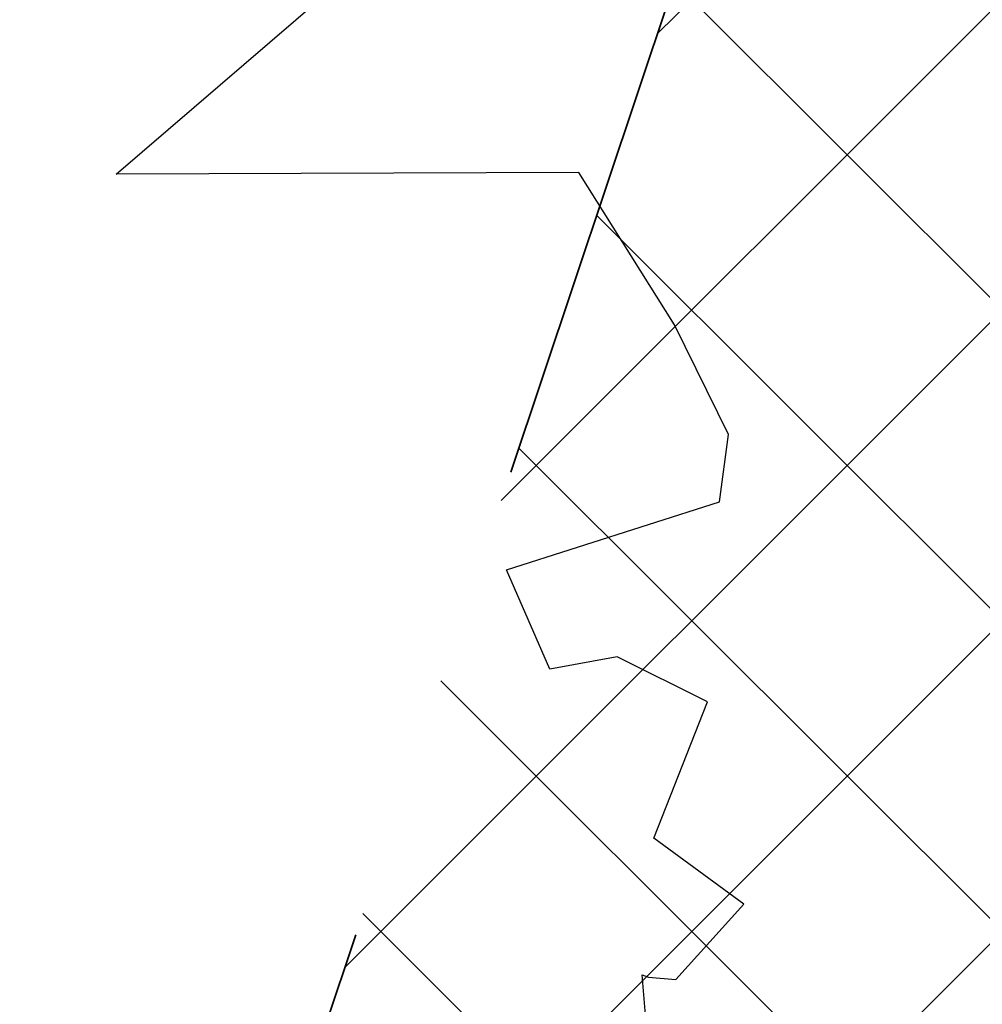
# Model space of a CAD drawing. Header units: metres. Extents: x 6599594 to 6600699, y 5687867 to 5691114.
# Tile 80 of 256: x 6599865.058 to 6599866.044, y 5688624.092 to 5688625.1. Entities that reach past the tile are written whole.
import ezdxf

# ---------------------------------------------------------------- set-up
doc = ezdxf.new("R2010")
doc.units = ezdxf.units.M
doc.header["$MEASUREMENT"] = 0
doc.linetypes.add('1', pattern=[0])
doc.linetypes.add('BUG', pattern=[1.5, 1, -0.5])
for name, color, linetype, lineweight in [('_kolor chodnik', 50, '1', 5), ('_kolor jezdnia', 4, '1', 0), ('_kolor zjazdy kostka', 7, '1', 5), ('_kolor ścieżka @ 1', 10, '1', 0), ('_nasadzenia', 72, 'BUG', 30), ('_obrzeze', 10, 'BUG', 35)]:
    doc.layers.add(name, color=color, linetype=linetype, lineweight=lineweight)
doc.layers.add('RS-drzewa projektowane', color=7, linetype='CONTINUOUS')
pattern_1 = [(45, (0, 0), (-0.1414213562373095, 0.1414213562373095), []), (135, (0, 0), (-0.1414213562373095, -0.1414213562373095), [])]

# ---------------------------------------------------------------- blocks, each defined once
blk = doc.blocks.new('d2')
at = {"layer": '_nasadzenia'}
for p, q in [((-293018.1938077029, 28215.40966504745), (-293017.7984534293, 28215.74964162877)), ((-293017.4792267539, 28215.41244162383), (-293018.1938077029, 28215.40966504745)), ((-293017.3314917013, 28215.17728852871), (-293017.4792267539, 28215.41244162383)), ((-293017.2482667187, 28215.00762989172), (-293017.3314917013, 28215.17728852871)), ((-293017.262052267, 28214.90370684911), (-293017.2482667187, 28215.00762989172)), ((-293017.5911168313, 28214.7988722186), (-293017.262052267, 28214.90370684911)), ((-293017.5240193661, 28214.64558719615), (-293017.5911168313, 28214.7988722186)), ((-293017.4198706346, 28214.66431921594), (-293017.5240193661, 28214.64558719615)), ((-293017.2806340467, 28214.59501953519), (-293017.4198706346, 28214.66431921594)), ((-293017.3634804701, 28214.38433277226), (-293017.2806340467, 28214.59501953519)), ((-293017.2244893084, 28214.28252699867), (-293017.3634804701, 28214.38433277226)), ((-293017.3293743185, 28214.16627670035), (-293017.2244893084, 28214.28252699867)), ((-293017.3515251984, 28213.81535557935), (-293017.3813259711, 28214.17316373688)), ((-293017.3813259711, 28214.17316373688), (-293017.3716003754, 28214.16984078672)), ((-293017.3716003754, 28214.16984078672), (-293017.3293743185, 28214.16627670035))]:
    blk.add_line(p, q, dxfattribs=at)

msp = doc.modelspace()

# ---------------------------------------------------------------- hatches: boundary and pattern name
at = {"layer": '_kolor chodnik'}
h = msp.add_hatch(dxfattribs=at)
h.set_pattern_fill('ANSI37', color=256, scale=1.6)
h.set_pattern_definition(pattern_1)
h.paths.add_polyline_path([(6599849.938171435, 5688542.085872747), (6599852.232147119, 5688548.938742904), (6599853.573135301, 5688548.489851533), (6599853.827082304, 5688549.248475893), (6599851.793849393, 5688549.929093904), (6599849.895278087, 5688548.982823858), (6599847.823506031, 5688542.793750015)])
edge = h.paths.add_edge_path()
edge.add_line((6600018.106075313, 5689087.454911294), (6600022.42781917, 5689091.229234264))
edge.add_line((6600022.42781917, 5689091.229234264), (6600020.233254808, 5689093.742094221))
edge.add_line((6600020.233254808, 5689093.742094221), (6600017.159471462, 5689091.057656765))
edge.add_arc((6600023.275194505, 5689085.385140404), 8.34143334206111, 137.1531558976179, 148.8016577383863)
edge.add_line((6600016.140105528, 5689089.706021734), (6600018.106075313, 5689087.454911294))
h.paths.add_polyline_path([(6600038.501784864, 5689187.59229436), (6600037.906968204, 5689187.700586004), (6600037.638296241, 5689186.224843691), (6600038.240083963, 5689186.115282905)])
h.paths.add_polyline_path([(6600069.098302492, 5689360.276020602), (6600068.321239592, 5689360.413462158), (6600068.064048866, 5689358.936495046), (6600068.836639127, 5689358.799546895)])
h.paths.add_polyline_path([(6600082.393785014, 5689362.950258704), (6600082.941124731, 5689366.103121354), (6600081.481377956, 5689366.361351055), (6600080.923159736, 5689363.210828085)])
h.paths.add_polyline_path([(6600074.022236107, 5689388.065861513), (6600072.983907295, 5689388.249860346), (6600072.723374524, 5689386.772538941), (6600073.760538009, 5689386.588865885)])
h.paths.add_polyline_path([(6600105.602402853, 5689486.45426531), (6600106.738797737, 5689489.760539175), (6600105.28818975, 5689490.281952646), (6600104.132785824, 5689486.965912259)])
h.paths.add_polyline_path([(6600132.519778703, 5689678.737346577), (6600131.636986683, 5689678.922259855), (6600131.330470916, 5689677.453953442), (6600132.212256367, 5689677.269208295)])
h.paths.add_polyline_path([(6600156.649397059, 5689798.7449027), (6600156.48800471, 5689797.95886096), (6600157.450195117, 5689797.757316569), (6600157.615023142, 5689798.542205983)])
h.paths.add_polyline_path([(6600189.055358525, 5689948.643107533), (6600187.902868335, 5689948.884512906), (6600187.600024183, 5689947.417400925), (6600188.748131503, 5689947.176379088)])
edge = h.paths.add_edge_path()
edge.add_line((6600204.459383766, 5690032.969035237), (6600204.153258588, 5690031.227801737))
edge.add_arc((6600202.328347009, 5690027.299936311), 4.331100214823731, 41.853001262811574, 65.08011546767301, ccw=False)
edge.add_arc((6600032.903931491, 5690051.979071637), 174.020003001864, 352.8070218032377, 353.495463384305)
edge.add_arc((6600202.372679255, 5690027.343587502), 5.999999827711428, 55.12102442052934, 69.64815978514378)
edge = h.paths.add_edge_path()
edge.add_line((6600205.046027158, 5690040.265402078), (6600204.972740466, 5690038.483452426))
edge.add_arc((6600203.986269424, 5690044.401803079), 5.999999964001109, 279.4630688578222, 294.9140560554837)
edge.add_line((6600206.513819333, 5690038.960158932), (6600206.607027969, 5690041.030672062))
edge.add_arc((6600203.986269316, 5690044.401803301), 4.270000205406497, 284.3702444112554, 307.86193139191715, ccw=False)
edge = h.paths.add_edge_path()
edge.add_arc((6600203.547470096, 5690044.558759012), 6.446878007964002, 324.43500910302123, 356.20133685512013, ccw=False)
edge.add_arc((6600203.986269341, 5690044.401803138), 6.000000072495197, 323.2169970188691, 357.4193489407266)
h.paths.add_polyline_path([(6600208.910055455, 5690121.713696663), (6600208.146285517, 5690121.748120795), (6600207.125602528, 5690121.794124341), (6600209.971605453, 5690121.665851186)])
edge = h.paths.add_edge_path()
edge.add_line((6600238.769818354, 5690481.648294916), (6600240.338176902, 5690490.87374652))
edge.add_line((6600240.338176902, 5690490.87374652), (6600241.251295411, 5690510.829461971))
edge.add_line((6600241.251295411, 5690510.829461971), (6600239.524022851, 5690510.928942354))
edge.add_line((6600239.524022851, 5690510.928942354), (6600238.633343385, 5690491.167757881))
edge.add_line((6600238.633343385, 5690491.167757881), (6600234.579716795, 5690467.661262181))
edge.add_line((6600234.579716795, 5690467.661262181), (6600234.449796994, 5690464.966873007))
edge.add_arc((6600242.443669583, 5690464.607462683), 8.001948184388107, 177.4256737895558, 268.2543056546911)
edge.add_line((6600242.199903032, 5690456.609228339), (6600242.216657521, 5690457.359274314))
edge.add_line((6600242.216657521, 5690457.359274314), (6600242.305257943, 5690458.836738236))
edge.add_arc((6600242.444504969, 5690464.607952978), 5.772894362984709, 177.0298084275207, 268.6178439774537, ccw=False)
edge.add_line((6600236.679365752, 5690464.907083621), (6600236.951876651, 5690470.95443634))
edge.add_line((6600236.951876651, 5690470.95443634), (6600238.15078669, 5690478.210832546))
edge.add_line((6600238.15078669, 5690478.210832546), (6600238.769818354, 5690481.648294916))
h.paths.add_polyline_path([(6600238.769818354, 5690481.648294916), (6600238.15078669, 5690478.210832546), (6600239.670056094, 5690477.930590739), (6600240.266710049, 5690481.376366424)])
edge = h.paths.add_edge_path()
edge.add_line((6600223.366500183, 5690460.339976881), (6600223.278629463, 5690457.997544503))
edge.add_arc((6600220.967166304, 5690465.656339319), 7.999999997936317, 286.7940807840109, 300.2738222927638)
edge.add_line((6600225.000231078, 5690458.747331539), (6600225.240084, 5690461.623695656))
edge.add_arc((6600221.105749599, 5690465.648640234), 5.76999998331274, 293.06724424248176, 315.7681070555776, ccw=False)
edge = h.paths.add_edge_path()
edge.add_arc((6600220.025145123, 5690444.676291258), 5.770000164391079, 37.996647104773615, 59.94382588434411, ccw=False)
edge.add_line((6600224.572175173, 5690448.22839199), (6600224.817793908, 5690451.081798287))
edge.add_arc((6600220.025145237, 5690444.676291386), 7.999999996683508, 53.19588653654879, 68.15166733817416)
edge.add_line((6600223.00235276, 5690452.101669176), (6600222.91504296, 5690449.670427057))
edge = h.paths.add_edge_path()
edge.add_arc((6600221.105749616, 5690465.648640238), 7.999999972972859, 328.0222308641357, 357.0132597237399)
edge.add_line((6600229.094882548, 5690465.23180147), (6600229.218816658, 5690467.593604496))
edge.add_line((6600229.218816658, 5690467.593604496), (6600228.218919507, 5690467.645774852))
edge.add_line((6600228.218919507, 5690467.645774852), (6600227.891778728, 5690461.411918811))
h.paths.add_polyline_path([(6600200.980142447, 5690012.236744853), (6600202.317278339, 5690011.956662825), (6600202.522293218, 5690012.935421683), (6600201.182321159, 5690013.216097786)])
h.paths.add_polyline_path([(6600196.457878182, 5689983.98337835), (6600195.202332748, 5689984.246370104), (6600194.899091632, 5689982.777335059), (6600196.150355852, 5689982.515240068)])
edge = h.paths.add_edge_path()
edge.add_line((6600112.305909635, 5689517.991018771), (6600112.691041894, 5689519.807934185))
edge.add_line((6600112.691041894, 5689519.807934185), (6600113.245521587, 5689522.423769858))
edge.add_line((6600113.245521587, 5689522.423769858), (6600111.553124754, 5689522.782507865))
edge.add_line((6600111.553124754, 5689522.782507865), (6600107.405864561, 5689503.21722655))
edge.add_line((6600107.405864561, 5689503.21722655), (6600099.494506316, 5689480.361667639))
edge.add_line((6600099.494506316, 5689480.361667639), (6600099.182814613, 5689478.891218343))
edge.add_arc((6600107.008997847, 5689477.232359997), 8.000059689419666, 168.0325629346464, 257.7529108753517)
edge.add_line((6600105.311960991, 5689469.414366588), (6600105.784990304, 5689471.593619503))
edge.add_arc((6600107.008927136, 5689477.232314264), 5.769999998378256, 168.0321375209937, 257.7533362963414, ccw=False)
edge.add_line((6600101.364343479, 5689478.42879883), (6600101.647245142, 5689479.76342708))
edge.add_line((6600101.647245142, 5689479.76342708), (6600104.132785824, 5689486.965912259))
edge.add_line((6600104.132785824, 5689486.965912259), (6600105.28818975, 5689490.281952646))
edge.add_line((6600105.28818975, 5689490.281952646), (6600108.240043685, 5689498.809726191))
edge.add_line((6600108.240043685, 5689498.809726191), (6600112.305909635, 5689517.991018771))
h.paths.add_polyline_path([(6600136.009573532, 5689645.499114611), (6600138.333647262, 5689645.012304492), (6600138.661671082, 5689646.578318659), (6600134.869459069, 5689647.372651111)])
at = {"layer": '_kolor jezdnia'}
h = msp.add_hatch(dxfattribs=at)
h.set_pattern_fill('ANSI37', color=4, scale=3.5)
h.set_pattern_definition([(45, (0, 0), (-0.3093592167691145, 0.3093592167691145), []), (135, (0, 0), (-0.3093592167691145, -0.3093592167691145), [])])
edge = h.paths.add_edge_path()
edge.add_line((6599833.066047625, 5688539.933393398), (6599850.649511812, 5688527.983462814))
edge.add_arc((6599857.337592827, 5688536.653968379), 10.95025544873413, 169.5012687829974, 232.3548431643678, ccw=False)
edge.add_arc((6599858.085851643, 5688536.618142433), 11.69295282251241, 162.2507788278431, 169.9967502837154, ccw=False)
edge.add_line((6599846.949484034, 5688540.182754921), (6599847.823506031, 5688542.793750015))
edge.add_line((6599847.823506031, 5688542.793750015), (6599849.895278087, 5688548.982823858))
edge.add_line((6599849.895278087, 5688548.982823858), (6599852.434748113, 5688556.56906746))
edge.add_line((6599852.434748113, 5688556.56906746), (6599928.48625871, 5688783.760284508))
edge.add_line((6599928.48625871, 5688783.760284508), (6599931.025728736, 5688791.34652811))
edge.add_line((6599931.025728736, 5688791.34652811), (6599996.657773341, 5688987.411326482))
edge.add_line((6599996.657773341, 5688987.411326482), (6599999.197243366, 5688994.997570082))
edge.add_line((6599999.197243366, 5688994.997570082), (6600021.930100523, 5689062.908193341))
edge.add_line((6600021.930100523, 5689062.908193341), (6600017.620224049, 5689067.371531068))
edge.add_line((6600017.620224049, 5689067.371531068), (6600016.714558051, 5689064.654078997))
edge.add_line((6600016.714558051, 5689064.654078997), (6600012.423620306, 5689051.835617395))
edge.add_line((6600012.423620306, 5689051.835617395), (6600009.884150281, 5689044.249373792))
edge.add_line((6600009.884150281, 5689044.249373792), (6599977.53516164, 5688947.612159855))
edge.add_line((6599977.53516164, 5688947.612159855), (6599974.995691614, 5688940.025916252))
edge.add_line((6599974.995691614, 5688940.025916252), (6599942.096912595, 5688841.746295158))
edge.add_line((6599942.096912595, 5688841.746295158), (6599939.557442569, 5688834.160051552))
edge.add_line((6599939.557442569, 5688834.160051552), (6599882.679288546, 5688664.246042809))
edge.add_line((6599882.679288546, 5688664.246042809), (6599880.139818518, 5688656.659799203))
edge.add_line((6599880.139818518, 5688656.659799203), (6599852.46454386, 5688573.984527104))
edge.add_line((6599852.46454386, 5688573.984527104), (6599842.470137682, 5688544.127903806))
edge.add_arc((6599835.706422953, 5688546.652910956), 7.219660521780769, 248.5480913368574, 339.52856074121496, ccw=False)
h.paths.add_polyline_path([(6600044.653202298, 5689172.271628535), (6600046.276244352, 5689181.431901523), (6600047.759199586, 5689189.801539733), (6600051.0603021, 5689208.432603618), (6600052.368792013, 5689215.817578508), (6600054.808584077, 5689229.587499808), (6600056.11707399, 5689236.972474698), (6600057.346666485, 5689243.912161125), (6600058.655146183, 5689251.297078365), (6600058.831439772, 5689252.292060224), (6600060.098987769, 5689259.445963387), (6600060.139929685, 5689259.677035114), (6600061.407468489, 5689266.830886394), (6600072.329030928, 5689328.470998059), (6600073.637511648, 5689335.855921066), (6600077.337304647, 5689356.73715072), (6600078.820259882, 5689365.106788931), (6600081.142794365, 5689378.214921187), (6600082.538516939, 5689386.092227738), (6600095.187867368, 5689457.483787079), (6600091.082877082, 5689465.8405575), (6600089.043088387, 5689454.328211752), (6600087.870641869, 5689447.711051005), (6600087.560133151, 5689445.958573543), (6600086.562151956, 5689440.326076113), (6600082.433200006, 5689417.022719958), (6600080.95024477, 5689408.65308175), (6600077.202698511, 5689387.502337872), (6600075.719743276, 5689379.132699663), (6600073.469199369, 5689366.430874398), (6600071.986244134, 5689358.061236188), (6600069.98686466, 5689346.776955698), (6600068.591142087, 5689338.899649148), (6600065.559290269, 5689321.78820693), (6600064.163567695, 5689313.910900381), (6600059.719426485, 5689288.828650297), (6600058.323703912, 5689280.951343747), (6600057.563846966, 5689276.662793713), (6600056.168124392, 5689268.785487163), (6600054.804920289, 5689261.091711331), (6600053.409197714, 5689253.21440478), (6600053.264817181, 5689252.399536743), (6600051.869094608, 5689244.522230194), (6600051.183555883, 5689240.653124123), (6600049.787833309, 5689232.775817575), (6600046.593849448, 5689214.749319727), (6600045.198126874, 5689206.872013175), (6600044.41754409, 5689202.466488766), (6600042.934588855, 5689194.096850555), (6600036.429952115, 5689157.38538759), (6600034.946996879, 5689149.01574938), (6600030.579776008, 5689124.367629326), (6600027.529365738, 5689107.151445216), (6600024.895072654, 5689094.014582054), (6600030.583685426, 5689094.264316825), (6600032.945013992, 5689106.191885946), (6600043.170247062, 5689163.901990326)])
edge = h.paths.add_edge_path()
edge.add_line((6600111.106812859, 5689535.144351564), (6600111.256844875, 5689535.85214863))
edge.add_line((6600111.256844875, 5689535.85214863), (6600112.915748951, 5689543.678261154))
edge.add_line((6600112.915748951, 5689543.678261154), (6600117.304772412, 5689564.384094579))
edge.add_line((6600117.304772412, 5689564.384094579), (6600119.067357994, 5689572.699339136))
edge.add_line((6600119.067357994, 5689572.699339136), (6600120.087667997, 5689577.512794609))
edge.add_line((6600120.087667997, 5689577.512794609), (6600121.642890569, 5689584.849775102))
edge.add_line((6600121.642890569, 5689584.849775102), (6600128.436769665, 5689616.900852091))
edge.add_line((6600128.436769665, 5689616.900852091), (6600129.991992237, 5689624.237832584))
edge.add_line((6600129.991992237, 5689624.237832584), (6600132.660554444, 5689636.827148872))
edge.add_line((6600132.660554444, 5689636.827148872), (6600133.208838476, 5689639.444704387))
edge.add_line((6600133.208838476, 5689639.444704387), (6600134.848957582, 5689647.274775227))
edge.add_line((6600134.848957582, 5689647.274775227), (6600138.97649476, 5689666.979995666))
edge.add_line((6600138.97649476, 5689666.979995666), (6600140.51410642, 5689674.320687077))
edge.add_line((6600140.51410642, 5689674.320687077), (6600145.209128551, 5689696.735129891))
edge.add_line((6600145.209128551, 5689696.735129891), (6600146.746740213, 5689704.075821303))
edge.add_line((6600146.746740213, 5689704.075821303), (6600151.462308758, 5689726.588354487))
edge.add_line((6600151.462308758, 5689726.588354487), (6600152.999920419, 5689733.929045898))
edge.add_line((6600152.999920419, 5689733.929045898), (6600155.244070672, 5689744.642813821))
edge.add_line((6600155.244070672, 5689744.642813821), (6600156.781682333, 5689751.983505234))
edge.add_line((6600156.781682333, 5689751.983505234), (6600161.635515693, 5689775.156126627))
edge.add_line((6600161.635515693, 5689775.156126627), (6600163.378142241, 5689783.475576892))
edge.add_line((6600163.378142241, 5689783.475576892), (6600163.850769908, 5689785.731942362))
edge.add_line((6600163.850769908, 5689785.731942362), (6600167.028500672, 5689800.902704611))
edge.add_line((6600167.028500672, 5689800.902704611), (6600179.49088801, 5689860.399222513))
edge.add_line((6600179.49088801, 5689860.399222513), (6600181.233514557, 5689868.718672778))
edge.add_line((6600181.233514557, 5689868.718672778), (6600181.84713393, 5689871.648144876))
edge.add_line((6600181.84713393, 5689871.648144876), (6600183.384745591, 5689878.988836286))
edge.add_line((6600183.384745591, 5689878.988836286), (6600184.935818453, 5689886.393792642))
edge.add_line((6600184.935818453, 5689886.393792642), (6600186.575937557, 5689894.223863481))
edge.add_line((6600186.575937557, 5689894.223863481), (6600194.05133812, 5689929.912074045))
edge.add_line((6600194.05133812, 5689929.912074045), (6600195.691457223, 5689937.742144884))
edge.add_line((6600195.691457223, 5689937.742144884), (6600202.915799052, 5689972.231779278))
edge.add_line((6600202.915799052, 5689972.231779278), (6600204.555918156, 5689980.061850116))
edge.add_line((6600204.555918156, 5689980.061850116), (6600206.062781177, 5689987.255744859))
edge.add_line((6600206.062781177, 5689987.255744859), (6600207.702900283, 5689995.085815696))
edge.add_line((6600207.702900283, 5689995.085815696), (6600210.232559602, 5690007.162628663))
edge.add_line((6600210.232559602, 5690007.162628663), (6600211.694938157, 5690014.144150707))
edge.add_arc((6600028.177652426, 5690052.584442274), 187.5000004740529, 348.1696294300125, 357.4195276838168)
edge.add_line((6600215.487522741, 5690044.142720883), (6600208.310270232, 5690026.480446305))
edge.add_arc((6600032.903933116, 5690051.97907145), 177.2500013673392, 348.1696294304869, 351.7289130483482, ccw=False)
edge.add_line((6600206.38894146, 5690015.640182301), (6600205.966941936, 5690013.625519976))
edge.add_line((6600205.966941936, 5690013.625519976), (6600204.326822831, 5690005.795449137))
edge.add_line((6600204.326822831, 5690005.795449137), (6600197.076961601, 5689971.183982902))
edge.add_line((6600197.076961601, 5689971.183982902), (6600195.334335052, 5689962.864532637))
edge.add_line((6600195.334335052, 5689962.864532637), (6600193.44722506, 5689953.855305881))
edge.add_line((6600193.44722506, 5689953.855305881), (6600191.909227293, 5689946.512771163))
edge.add_line((6600191.909227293, 5689946.512771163), (6600185.496844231, 5689915.899498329))
edge.add_line((6600185.496844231, 5689915.899498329), (6600183.856521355, 5689908.068454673))
edge.add_line((6600183.856521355, 5689908.068454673), (6600182.066605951, 5689899.523243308))
edge.add_line((6600182.066605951, 5689899.523243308), (6600180.32407057, 5689891.204228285))
edge.add_line((6600180.32407057, 5689891.204228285), (6600174.320344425, 5689862.541919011))
edge.add_line((6600174.320344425, 5689862.541919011), (6600172.577809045, 5689854.222903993))
edge.add_line((6600172.577809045, 5689854.222903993), (6600163.663810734, 5689811.666703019))
edge.add_line((6600163.663810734, 5689811.666703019), (6600162.023782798, 5689803.837067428))
edge.add_line((6600162.023782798, 5689803.837067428), (6600160.924220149, 5689798.587659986))
edge.add_line((6600160.924220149, 5689798.587659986), (6600159.279208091, 5689790.734229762))
edge.add_line((6600159.279208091, 5689790.734229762), (6600157.107250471, 5689780.365115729))
edge.add_line((6600157.107250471, 5689780.365115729), (6600155.462238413, 5689772.511685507))
edge.add_line((6600155.462238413, 5689772.511685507), (6600153.380318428, 5689762.572418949))
edge.add_line((6600153.380318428, 5689762.572418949), (6600151.735124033, 5689754.718118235))
edge.add_line((6600151.735124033, 5689754.718118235), (6600148.586504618, 5689739.686336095))
edge.add_line((6600148.586504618, 5689739.686336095), (6600146.885007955, 5689731.563243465))
edge.add_line((6600146.885007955, 5689731.563243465), (6600141.75088822, 5689707.052510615))
edge.add_line((6600141.75088822, 5689707.052510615), (6600140.110896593, 5689699.223048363))
edge.add_line((6600140.110896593, 5689699.223048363), (6600133.483561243, 5689667.583574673))
edge.add_line((6600133.483561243, 5689667.583574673), (6600131.860394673, 5689659.834436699))
edge.add_line((6600131.860394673, 5689659.834436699), (6600131.740984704, 5689659.26436315))
edge.add_line((6600131.740984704, 5689659.26436315), (6600130.117814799, 5689651.515209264))
edge.add_line((6600130.117814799, 5689651.515209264), (6600127.27873359, 5689637.961189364))
edge.add_line((6600127.27873359, 5689637.961189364), (6600126.924568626, 5689636.290366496))
edge.add_line((6600126.924568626, 5689636.290366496), (6600125.166244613, 5689627.995226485))
edge.add_line((6600125.166244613, 5689627.995226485), (6600118.009503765, 5689594.232298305))
edge.add_line((6600118.009503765, 5689594.232298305), (6600116.25117975, 5689585.937158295))
edge.add_line((6600116.25117975, 5689585.937158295), (6600113.665314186, 5689573.737975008))
edge.add_line((6600113.665314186, 5689573.737975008), (6600111.898534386, 5689565.402943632))
edge.add_line((6600111.898534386, 5689565.402943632), (6600104.889982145, 5689532.339115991))
edge.add_line((6600104.889982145, 5689532.339115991), (6600103.22663594, 5689524.492047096))
edge.add_line((6600103.22663594, 5689524.492047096), (6600096.623876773, 5689493.342605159))
edge.add_line((6600096.623876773, 5689493.342605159), (6600094.968986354, 5689485.535427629))
edge.add_line((6600094.968986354, 5689485.535427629), (6600094.300101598, 5689482.379870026))
edge.add_line((6600094.300101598, 5689482.379870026), (6600099.182814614, 5689478.891218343))
edge.add_line((6600099.182814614, 5689478.891218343), (6600099.494506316, 5689480.361667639))
edge.add_line((6600099.494506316, 5689480.361667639), (6600111.106812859, 5689535.144351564))
edge = h.paths.add_edge_path()
edge.add_arc((6600239.213891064, 5690851.400367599), 10.00000000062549, -2.8342403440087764, 76.13703556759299, ccw=False)
edge.add_line((6600249.201658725, 5690850.905901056), (6600249.082723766, 5690848.503524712))
edge.add_line((6600249.082723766, 5690848.503524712), (6600247.016487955, 5690806.767468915))
edge.add_line((6600247.016487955, 5690806.767468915), (6600246.092398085, 5690789.152178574))
edge.add_line((6600246.092398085, 5690789.152178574), (6600233.768116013, 5690572.015170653))
edge.add_line((6600233.768116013, 5690572.015170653), (6600228.959056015, 5690465.296202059))
edge.add_line((6600228.959056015, 5690465.296202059), (6600234.588724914, 5690465.017134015))
edge.add_line((6600234.588724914, 5690465.017134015), (6600239.262540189, 5690571.767576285))
edge.add_line((6600239.262540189, 5690571.767576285), (6600252.50503885, 5690806.400146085))
edge.add_line((6600252.50503885, 5690806.400146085), (6600254.569211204, 5690848.094521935))
edge.add_arc((6600262.559425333, 5690847.6989487), 7.999999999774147, 76.13703557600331, 177.1657596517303, ccw=False)
edge.add_line((6600264.476229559, 5690855.465921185), (6600241.609896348, 5690861.109083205))
edge = h.paths.add_edge_path()
edge.add_line((6600250.031475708, 5690451.625307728), (6600250.231741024, 5690455.772579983))
edge.add_line((6600250.231741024, 5690455.772579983), (6600246.257763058, 5690456.417303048))
edge.add_line((6600246.257763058, 5690456.417303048), (6600242.171761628, 5690456.61060902))
edge.add_arc((6600242.563100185, 5690464.586983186), 7.985968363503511, 176.9123644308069, 267.1911945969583, ccw=False)
edge.add_line((6600234.588724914, 5690465.017134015), (6600228.959056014, 5690465.296202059))
edge.add_arc((6600220.965133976, 5690465.657286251), 8.002072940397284, 267.8289300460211, 357.413716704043, ccw=False)
edge.add_line((6600220.661989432, 5690457.660957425), (6600212.406915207, 5690458.119572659))
edge.add_line((6600212.406915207, 5690458.119572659), (6600208.431872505, 5690457.817501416))
edge.add_line((6600208.431872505, 5690457.817501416), (6600208.233912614, 5690454.548331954))
edge.add_line((6600208.233912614, 5690454.548331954), (6600212.129565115, 5690453.127270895))
edge.add_line((6600212.129565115, 5690453.127270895), (6600218.640548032, 5690452.76554962))
edge.add_line((6600218.640548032, 5690452.76554962), (6600216.486747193, 5690452.885205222))
edge.add_line((6600216.486747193, 5690452.885205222), (6600220.468905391, 5690452.663974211))
edge.add_arc((6600220.025145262, 5690444.676291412), 7.99999997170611, -0.3386579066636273, 86.8201700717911, ccw=False)
edge.add_line((6600228.025005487, 5690444.629006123), (6600227.803602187, 5690439.649256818))
edge.add_line((6600227.803602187, 5690439.649256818), (6600226.885525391, 5690435.936828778))
edge.add_line((6600226.885525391, 5690435.936828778), (6600225.534849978, 5690405.967249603))
edge.add_line((6600225.534849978, 5690405.967249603), (6600226.115199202, 5690402.187514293))
edge.add_line((6600226.115199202, 5690402.187514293), (6600213.445139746, 5690121.008786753))
edge.add_line((6600213.445139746, 5690121.008786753), (6600213.352800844, 5690118.960058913))
edge.add_line((6600213.352800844, 5690118.960058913), (6600209.980184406, 5690044.131649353))
edge.add_arc((6600203.98626942, 5690044.401803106), 5.999999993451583, 257.4162346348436, 357.41934921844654, ccw=False)
edge.add_line((6600202.679069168, 5690038.545931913), (6600201.589735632, 5690033.666039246))
edge.add_line((6600201.589735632, 5690033.666039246), (6600203.67987942, 5690033.199458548))
edge.add_arc((6600202.372679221, 5690027.343587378), 5.999999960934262, -8.27108729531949, 77.41623506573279, ccw=False)
edge.add_line((6600208.310270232, 5690026.480446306), (6600215.487522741, 5690044.142720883))
edge.add_line((6600215.487522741, 5690044.142720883), (6600216.199687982, 5690059.9446614))
edge.add_line((6600216.199687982, 5690059.9446614), (6600216.537356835, 5690067.437056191))
edge.add_line((6600216.537356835, 5690067.437056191), (6600223.893528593, 5690230.66011469))
edge.add_line((6600223.893528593, 5690230.66011469), (6600224.231197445, 5690238.152509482))
edge.add_line((6600224.231197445, 5690238.152509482), (6600233.507835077, 5690443.987992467))
edge.add_arc((6600241.499722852, 5690443.627812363), 7.999999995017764, 87.29208981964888, 177.4195277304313, ccw=False)
edge.add_line((6600241.877677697, 5690451.618879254), (6600246.021541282, 5690451.422886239))
edge.add_line((6600246.021541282, 5690451.422886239), (6600246.427694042, 5690451.44338883))
edge.add_line((6600246.427694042, 5690451.44338883), (6600246.79397003, 5690451.461878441))
edge.add_line((6600246.79397003, 5690451.461878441), (6600250.031475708, 5690451.625307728))
edge = h.paths.add_edge_path()
edge.add_line((6600007.33756506, 5689086.20374581), (6600006.980466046, 5689080.740822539))
edge.add_line((6600006.980466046, 5689080.740822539), (6600007.229745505, 5689080.720859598))
edge.add_line((6600007.229745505, 5689080.720859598), (6600008.093335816, 5689080.601653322))
edge.add_line((6600008.093335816, 5689080.601653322), (6600008.702681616, 5689080.53831051))
edge.add_arc((6600008.140193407, 5689070.554142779), 9.999999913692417, -18.557800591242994, 86.77547804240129, ccw=False)
edge.add_line((6600017.620224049, 5689067.371531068), (6600021.930100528, 5689062.908193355))
edge.add_arc((6599734.83819726, 5689159.011261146), 302.7499967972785, 341.4922000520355, 343.8640860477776)
edge.add_arc((6600034.895369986, 5689072.315877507), 9.581213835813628, 98.63328270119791, 164.5273290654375, ccw=False)
edge.add_line((6600033.457137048, 5689081.788529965), (6600033.832640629, 5689081.798737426))
edge.add_line((6600033.832640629, 5689081.798737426), (6600034.422462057, 5689082.05700874))
edge.add_line((6600034.422462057, 5689082.05700874), (6600036.833623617, 5689082.139040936))
edge.add_line((6600036.833623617, 5689082.139040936), (6600036.730225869, 5689087.148851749))
edge.add_line((6600036.730225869, 5689087.148851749), (6600036.579860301, 5689087.134303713))
edge.add_arc((6600036.479565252, 5689093.136286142), 6.002820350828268, 169.1687651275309, 270.9573417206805, ccw=False)
edge.add_line((6600030.583685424, 5689094.264316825), (6600024.895072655, 5689094.014582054))
edge.add_arc((6600015.200558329, 5689096.162123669), 9.929528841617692, 271.0943432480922, 347.5094668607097, ccw=False)
edge.add_arc((6600014.909438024, 5689089.646776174), 3.446070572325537, 264.4236009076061, 278.0194998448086, ccw=False)
edge.add_line((6600014.574573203, 5689086.217014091), (6600014.299554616, 5689086.232508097))
edge.add_line((6600014.299554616, 5689086.232508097), (6600010.474232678, 5689086.448019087))
edge.add_line((6600010.474232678, 5689086.448019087), (6600007.33756506, 5689086.20374581))
edge = h.paths.add_edge_path()
edge.add_line((6600105.490725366, 5689463.953528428), (6600106.927559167, 5689464.047234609))
edge.add_line((6600106.927559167, 5689464.047234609), (6600107.835, 5689468.66))
edge.add_line((6600107.835, 5689468.66), (6600105.311960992, 5689469.414366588))
edge.add_arc((6600107.008997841, 5689477.232359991), 8.000059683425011, 168.0325628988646, 257.75291091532, ccw=False)
edge.add_line((6600099.182814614, 5689478.891218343), (6600094.300101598, 5689482.379870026))
edge.add_arc((6600586.245114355, 5689378.104238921), 502.8750369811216, 168.032376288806, 169.9522165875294)
edge.add_line((6600091.082877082, 5689465.8405575), (6600095.187867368, 5689457.483787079))
edge.add_arc((6600103.065173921, 5689456.088064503), 8.000000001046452, 77.7533362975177, 169.9524553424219, ccw=False)
edge.add_line((6600104.762140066, 5689463.906012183), (6600105.490725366, 5689463.953528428))
at = {"layer": '_kolor zjazdy kostka'}
h = msp.add_hatch(dxfattribs=at)
h.set_pattern_fill('ANSI37', color=256, scale=1.6)
h.set_pattern_definition(pattern_1)
h.paths.add_polyline_path([(6600244.137440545, 5690813.934732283), (6600242.369522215, 5690814.022127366), (6600242.097568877, 5690808.528921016), (6600243.865482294, 5690808.441426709)])
h.paths.add_polyline_path([(6600247.012128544, 5690806.679412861), (6600247.442736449, 5690815.377295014), (6600247.393289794, 5690814.378518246), (6600247.113277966, 5690808.722537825)])
h.paths.add_polyline_path([(6600242.297085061, 5690788.088808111), (6600240.958726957, 5690788.155683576), (6600240.648818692, 5690782.664569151), (6600241.987258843, 5690782.599147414)])
h.paths.add_polyline_path([(6600245.558275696, 5690780.919298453), (6600246.037231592, 5690789.405686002), (6600244.985820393, 5690788.453468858), (6600244.612601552, 5690781.981345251)])
h.paths.add_polyline_path([(6600241.348405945, 5690723.711515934), (6600242.272017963, 5690722.691689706), (6600242.749709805, 5690731.155680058), (6600241.698138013, 5690730.203317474), (6600241.472690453, 5690726.27550499)])
h.paths.add_polyline_path([(6600225.772794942, 5690394.589141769), (6600224.731429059, 5690393.637598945), (6600224.461246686, 5690387.644646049), (6600225.412923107, 5690386.603142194)])
h.paths.add_polyline_path([(6600223.012390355, 5690333.280720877), (6600223.372595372, 5690341.272607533), (6600222.32835346, 5690340.318436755), (6600222.058239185, 5690334.324941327)])
h.paths.add_polyline_path([(6600215.496388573, 5690166.390602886), (6600215.856593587, 5690174.382489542), (6600214.812834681, 5690173.428760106), (6600214.542018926, 5690167.435062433)])
h.paths.add_polyline_path([(6600212.446537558, 5690121.053392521), (6600213.399499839, 5690120.010473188), (6600213.788744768, 5690128.503024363), (6600212.745135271, 5690127.54943145)])
h.paths.add_polyline_path([(6600209.977420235, 5690121.665589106), (6600210.225142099, 5690127.162117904), (6600207.346107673, 5690127.291879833), (6600207.119593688, 5690121.794395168)])
h.paths.add_polyline_path([(6600207.950178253, 5690070.725854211), (6600204.880846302, 5690070.828947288), (6600204.643784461, 5690065.333808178), (6600207.702521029, 5690065.204598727)])
h.paths.add_polyline_path([(6600200.981479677, 5690012.236464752), (6600199.969248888, 5690007.339980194), (6600201.282587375, 5690007.064882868), (6600202.31726072, 5690011.956666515)])
h.paths.add_polyline_path([(6600193.613960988, 5689970.406358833), (6600192.398010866, 5689970.660657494), (6600191.286205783, 5689965.274578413), (6600192.486379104, 5689965.023185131)])
h.paths.add_polyline_path([(6600189.061271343, 5689948.671423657), (6600189.98413328, 5689953.050774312), (6600188.818902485, 5689953.32186217), (6600187.908781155, 5689948.91282903)])
h.paths.add_polyline_path([(6600180.976201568, 5689915.317449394), (6600179.952861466, 5689910.421322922), (6600181.008474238, 5689910.200199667), (6600182.033843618, 5689915.09540201)])
h.paths.add_polyline_path([(6600176.508279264, 5689893.538690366), (6600177.476023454, 5689893.335973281), (6600178.603605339, 5689898.719146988), (6600177.636002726, 5689898.922290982)])
h.paths.add_polyline_path([(6600179.28182965, 5689859.401159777), (6600180.522246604, 5689860.211927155), (6600181.057490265, 5689860.561775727), (6600183.598022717, 5689860.029600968), (6600184.726606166, 5689865.412570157), (6600182.186324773, 5689865.943033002), (6600181.604764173, 5689866.832779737), (6600181.024456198, 5689867.720610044)])
h.paths.add_polyline_path([(6600160.200810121, 5689810.862606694), (6600159.232772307, 5689811.065842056), (6600158.207991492, 5689806.171529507), (6600159.175735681, 5689805.968812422)])
h.paths.add_polyline_path([(6600156.49391753, 5689797.987177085), (6600155.463416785, 5689793.068691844), (6600156.431160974, 5689792.865974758), (6600157.461419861, 5689797.784520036)])
edge = h.paths.add_edge_path()
edge.add_arc((6600173.111981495, 5689800.679690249), 5.999999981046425, 204.673115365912, 239.5411154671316, ccw=False)
edge.add_arc((6600173.162096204, 5689800.685330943), 6.047914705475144, 168.3203586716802, 204.5234866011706, ccw=False)
edge.add_line((6600167.239404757, 5689801.9096668), (6600163.651667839, 5689784.781499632))
edge.add_arc((6600169.524220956, 5689783.551410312), 5.999999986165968, 139.2146049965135, 168.1696294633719, ccw=False)
edge.add_arc((6600169.524220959, 5689783.551410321), 5.999999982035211, 96.80962310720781, 139.2146050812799, ccw=False)
edge.add_line((6600168.812796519, 5689789.509083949), (6600170.070461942, 5689795.507731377))
h.paths.add_polyline_path([(6600163.526364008, 5689776.866746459), (6600166.051243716, 5689776.337874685), (6600167.179826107, 5689781.720838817), (6600164.653945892, 5689782.249920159), (6600163.941148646, 5689783.340449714), (6600163.493329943, 5689784.025580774), (6600161.750703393, 5689775.706130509), (6600162.438017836, 5689776.155376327)])
h.paths.add_polyline_path([(6600152.614191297, 5689774.643430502), (6600153.639138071, 5689779.536616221), (6600152.646757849, 5689779.744928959), (6600151.646447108, 5689774.846147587)])
h.paths.add_polyline_path([(6600150.121074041, 5689767.466820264), (6600148.177624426, 5689758.16795459), (6600149.115997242, 5689757.971390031), (6600151.066362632, 5689767.268392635)])
h.paths.add_polyline_path([(6600142.970741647, 5689739.332500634), (6600141.888449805, 5689734.142420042), (6600144.036614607, 5689733.695518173), (6600145.123068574, 5689738.882330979)])
h.paths.add_polyline_path([(6600136.256357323, 5689701.052153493), (6600137.154085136, 5689700.864096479), (6600138.287960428, 5689706.274871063), (6600137.386492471, 5689706.464182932)])
h.paths.add_polyline_path([(6600130.081494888, 5689667.099389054), (6600129.212847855, 5689667.281639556), (6600128.083282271, 5689661.898895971), (6600128.953953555, 5689661.716447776)])
h.paths.add_polyline_path([(6600128.397394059, 5689659.030340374), (6600127.554144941, 5689659.207226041), (6600126.49340855, 5689653.810049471), (6600127.269860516, 5689653.647397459)])
h.paths.add_polyline_path([(6600134.990411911, 5689640.633636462), (6600137.30714639, 5689640.148363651), (6600138.339560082, 5689645.040620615), (6600136.015486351, 5689645.500958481), (6600135.435178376, 5689646.388788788), (6600134.8548704, 5689647.276619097), (6600133.214751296, 5689639.446548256), (6600134.102581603, 5689640.026856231)])
h.paths.add_polyline_path([(6600122.164164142, 5689634.294831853), (6600121.024067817, 5689628.914244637), (6600122.015114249, 5689628.705875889), (6600123.155614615, 5689634.086346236)])
h.paths.add_polyline_path([(6600114.54207576, 5689593.450769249), (6600113.493359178, 5689593.398339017), (6600112.364315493, 5689588.045694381), (6600113.29076438, 5689587.54753241)])
h.paths.add_polyline_path([(6600110.194543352, 5689572.941097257), (6600109.20781945, 5689573.148880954), (6600108.067717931, 5689567.768269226), (6600109.05014319, 5689567.535215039)])
h.paths.add_polyline_path([(6600119.083213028, 5689565.540446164), (6600119.089125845, 5689565.542290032), (6600121.462438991, 5689565.065690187), (6600122.598093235, 5689570.447168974), (6600120.229622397, 5689570.949214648), (6600119.651446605, 5689571.8119627), (6600119.073270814, 5689572.727655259), (6600117.310757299, 5689564.412754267)])
h.paths.add_polyline_path([(6600101.698666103, 5689532.937884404), (6600100.730666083, 5689533.141679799), (6600099.694214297, 5689528.250234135), (6600100.669121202, 5689528.045267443)])
h.paths.add_polyline_path([(6600094.064021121, 5689496.827028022), (6600093.080194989, 5689497.033910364), (6600092.036590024, 5689492.143967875), (6600093.038865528, 5689491.933250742)])
h.paths.add_polyline_path([(6600083.709836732, 5689453.74980843), (6600082.738586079, 5689448.336231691), (6600084.647281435, 5689448.027407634), (6600085.606840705, 5689453.416583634)])
h.paths.add_polyline_path([(6600084.434394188, 5689446.82589514), (6600083.348896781, 5689447.018140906), (6600082.567374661, 5689442.58660872), (6600083.649300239, 5689442.394910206)])
h.paths.add_polyline_path([(6600078.04194071, 5689410.721110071), (6600078.996952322, 5689416.137564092), (6600078.054833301, 5689416.304853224), (6600077.111232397, 5689410.886043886)])
h.paths.add_polyline_path([(6600072.911565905, 5689386.768652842), (6600071.960466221, 5689381.312635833), (6600072.800073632, 5689381.16322159), (6600073.766450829, 5689386.590709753)])
h.paths.add_polyline_path([(6600082.887400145, 5689379.432062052), (6600085.278102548, 5689379.03494316), (6600086.160383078, 5689383.956496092), (6600083.759726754, 5689384.355378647), (6600083.152078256, 5689385.224725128), (6600082.544429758, 5689386.094071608), (6600081.148707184, 5689378.216765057), (6600082.018053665, 5689378.824413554)])
h.paths.add_polyline_path([(6600080.731401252, 5689363.247695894), (6600080.041469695, 5689363.369939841), (6600079.433821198, 5689364.239286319), (6600078.8261727, 5689365.1086328), (6600077.343217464, 5689356.73899459), (6600078.212563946, 5689357.346643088), (6600079.081910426, 5689357.954291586), (6600081.429189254, 5689357.564866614), (6600082.388748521, 5689362.980514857)])
h.paths.add_polyline_path([(6600069.104215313, 5689360.304336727), (6600070.063917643, 5689365.720487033), (6600069.2708267, 5689365.861009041), (6600068.327152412, 5689360.441778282)])
h.paths.add_polyline_path([(6600066.550616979, 5689345.891799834), (6600065.546169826, 5689346.069805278), (6600064.677796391, 5689341.145792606), (6600065.678290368, 5689340.968483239)])
h.paths.add_polyline_path([(6600061.138656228, 5689321.077501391), (6600060.270282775, 5689316.15348863), (6600061.250715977, 5689315.979734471), (6600062.127590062, 5689320.902245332)])
h.paths.add_polyline_path([(6600055.325252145, 5689288.11325564), (6600054.456878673, 5689283.189242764), (6600055.410852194, 5689283.020177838), (6600056.283178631, 5689287.917022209)])
h.paths.add_polyline_path([(6600048.045675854, 5689182.819289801), (6600050.371939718, 5689182.407116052), (6600051.31444535, 5689187.67761207), (6600048.980409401, 5689188.064690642), (6600048.372760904, 5689188.934037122), (6600047.765112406, 5689189.803383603), (6600046.306982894, 5689181.603992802), (6600046.972918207, 5689182.069462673)])
h.paths.add_polyline_path([(6600040.943690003, 5689201.374141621), (6600039.339175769, 5689201.66987967), (6600038.429882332, 5689196.244216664), (6600039.984130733, 5689195.958493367)])
h.paths.add_polyline_path([(6600032.993704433, 5689156.473759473), (6600032.278185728, 5689156.600537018), (6600031.299242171, 5689151.188930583), (6600032.034145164, 5689151.058111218)])
h.paths.add_polyline_path([(6600026.309179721, 5689123.603833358), (6600025.417362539, 5689118.683970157), (6600026.271201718, 5689118.532684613), (6600027.143528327, 5689123.456001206)])
h.paths.add_polyline_path([(6600013.302986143, 5689054.462576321), (6600015.842456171, 5689062.048819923), (6600014.576741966, 5689061.417973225), (6600012.672139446, 5689055.728290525)])
h.paths.add_polyline_path([(6599974.547216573, 5688938.686171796), (6599977.086686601, 5688946.272415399), (6599975.820972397, 5688945.641568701), (6599973.916369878, 5688939.951886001)])
h.paths.add_polyline_path([(6599942.102825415, 5688841.748139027), (6599940.837111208, 5688841.117292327), (6599938.932508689, 5688835.427609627), (6599939.563355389, 5688834.161895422)])
h.paths.add_polyline_path([(6599882.685201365, 5688664.247886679), (6599881.419487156, 5688663.617039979), (6599879.514884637, 5688657.927357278), (6599880.145731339, 5688656.661643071)])
h.paths.add_polyline_path([(6599851.799762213, 5688549.930937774), (6599853.832995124, 5688549.250319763), (6599855.42016389, 5688553.991722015), (6599853.386930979, 5688554.672340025), (6599852.913795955, 5688555.621625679), (6599852.440660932, 5688556.570911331), (6599849.901190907, 5688548.984667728)])
h.paths.add_polyline_path([(6600233.581687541, 5690586.458647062), (6600234.520016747, 5690585.337735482), (6600234.976631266, 5690593.428266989), (6600233.922640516, 5690592.499827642)])
h.paths.add_polyline_path([(6600231.72837122, 5690526.750719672), (6600230.676277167, 5690525.793817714), (6600230.420013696, 5690519.782861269), (6600231.363586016, 5690518.655686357)])
h.paths.add_polyline_path([(6600237.577122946, 5690639.505119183), (6600236.516490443, 5690638.540451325), (6600236.176926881, 5690632.541599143), (6600237.1204992, 5690631.41442423)])
h.paths.add_polyline_path([(6600238.927801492, 5690681.139540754), (6600239.8637879, 5690680.021427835), (6600240.320411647, 5690688.112122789), (6600239.268317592, 5690687.155220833)])
h.paths.add_polyline_path([(6600218.12228406, 5690224.814875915), (6600217.079933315, 5690223.86243318), (6600216.809648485, 5690217.865326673), (6600217.762143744, 5690216.822918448)])
h.paths.add_polyline_path([(6600219.363739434, 5690274.535639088), (6600220.31588625, 5690273.493612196), (6600220.675810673, 5690281.480778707), (6600219.633750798, 5690280.528598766)])
h.paths.add_polyline_path([(6600168.759867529, 5689856.554734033), (6600169.729143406, 5689856.3516961), (6600170.857343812, 5689861.737822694), (6600169.889741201, 5689861.940966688)])
h.paths.add_polyline_path([(6600168.841833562, 5689852.115601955), (6600167.871405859, 5689852.319339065), (6600166.844894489, 5689847.425845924), (6600167.816759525, 5689847.221809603)])
at = {"layer": '_kolor ścieżka @ 1'}
h = msp.add_hatch(dxfattribs=at)
h.set_pattern_fill('ANSI37', color=10, scale=1.8)
h.set_pattern_definition([(45, (0, 0), (-0.1590990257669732, 0.1590990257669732), []), (135, (0, 0), (-0.1590990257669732, -0.1590990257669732), [])])
edge = h.paths.add_edge_path()
edge.add_line((6599877.145262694, 5688659.244027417), (6599854.614951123, 5688591.938475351))
edge.add_line((6599854.614951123, 5688591.938475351), (6599854.214414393, 5688589.387325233))
edge.add_line((6599854.214414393, 5688589.387325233), (6599839.435327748, 5688545.233719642))
edge.add_arc((6599834.523035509, 5688547.748213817), 5.518450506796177, 246.51508714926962, 332.8930934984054, ccw=False)
edge.add_line((6599832.323891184, 5688542.686883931), (6599836.925902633, 5688539.594394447))
edge.add_arc((6599835.881373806, 5688546.52869976), 7.012533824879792, 278.5661808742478, 339.9794081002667)
edge.add_line((6599842.470137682, 5688544.127903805), (6599857.359687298, 5688588.607952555))
edge.add_line((6599857.359687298, 5688588.607952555), (6599857.303782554, 5688591.591210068))
edge.add_line((6599857.303782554, 5688591.591210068), (6599879.508971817, 5688657.925513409))
edge.add_line((6599879.508971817, 5688657.925513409), (6599879.193548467, 5688658.558370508))
edge.add_line((6599879.193548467, 5688658.558370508), (6599877.145262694, 5688659.244027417))
h.paths.add_polyline_path([(6599879.193548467, 5688658.558370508), (6599879.508971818, 5688657.925513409), (6599881.413574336, 5688663.615196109), (6599880.780717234, 5688663.299772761), (6599878.732431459, 5688663.985429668), (6599877.145262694, 5688659.244027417)])
h.paths.add_polyline_path([(6599938.92659587, 5688835.425765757), (6599938.611172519, 5688836.058622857), (6599936.562886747, 5688836.744279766), (6599878.732431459, 5688663.985429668), (6599880.780717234, 5688663.299772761), (6599881.413574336, 5688663.615196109)])
h.paths.add_polyline_path([(6599974.364844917, 5688941.291630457), (6599974.049421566, 5688941.924487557), (6599972.001135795, 5688942.610144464), (6599936.562886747, 5688836.744279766), (6599938.611172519, 5688836.058622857), (6599938.92659587, 5688835.425765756)])
h.paths.add_polyline_path([(6599974.049421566, 5688941.924487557), (6599974.364844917, 5688941.291630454), (6600009.253303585, 5689045.515087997), (6600008.937880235, 5689046.147945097), (6600006.889594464, 5689046.833602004), (6599972.001135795, 5688942.610144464)])
h.paths.add_polyline_path([(6600008.937880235, 5689046.147945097), (6600009.253303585, 5689045.515087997), (6600011.157906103, 5689051.204770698), (6600010.525049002, 5689050.889347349), (6600008.476763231, 5689051.575004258), (6600006.889594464, 5689046.833602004)])
edge = h.paths.add_edge_path()
edge.add_arc((6599858.085851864, 5688536.618142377), 11.69295304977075, 162.2507788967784, 169.9967501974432)
edge.add_line((6599846.570656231, 5688538.649255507), (6599849.824991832, 5688528.706403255))
edge.add_line((6599849.824991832, 5688528.706403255), (6599853.13552, 5688528.731057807))
edge.add_line((6599853.13552, 5688528.731057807), (6599849.868997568, 5688538.728963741))
edge.add_line((6599849.868997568, 5688538.728963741), (6599850.886451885, 5688541.768438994))
edge.add_line((6599850.886451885, 5688541.768438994), (6599849.938171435, 5688542.085872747))
edge.add_line((6599849.938171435, 5688542.085872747), (6599847.823506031, 5688542.793750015))
edge.add_line((6599847.823506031, 5688542.793750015), (6599846.949484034, 5688540.182754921))
edge = h.paths.add_edge_path()
edge.add_arc((6600008.743460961, 5689068.123037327), 7.659999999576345, 341.4922000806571, 372.1491631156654)
edge.add_line((6600016.231900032, 5689069.735141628), (6600014.371922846, 5689078.374983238))
edge.add_arc((6600008.140193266, 5689070.554142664), 10.00000004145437, 51.45178747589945, 78.26461791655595)
edge.add_line((6600010.174112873, 5689080.345116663), (6600010.018184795, 5689077.57739322))
edge.add_arc((6600009.814745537, 5689075.098871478), 2.486856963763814, 14.594442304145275, 85.30763078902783, ccw=False)
edge.add_line((6600012.221360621, 5689075.725498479), (6600013.747330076, 5689068.63716722))
edge.add_line((6600013.747330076, 5689068.63716722), (6600013.596857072, 5689066.921144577))
edge.add_line((6600013.596857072, 5689066.921144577), (6600008.476763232, 5689051.575004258))
edge.add_line((6600008.476763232, 5689051.575004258), (6600010.525049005, 5689050.889347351))
edge.add_line((6600010.525049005, 5689050.889347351), (6600011.157906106, 5689051.204770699))
edge.add_line((6600011.157906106, 5689051.204770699), (6600016.007289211, 5689065.69149478))

# ---------------------------------------------------------------- linework, layer by layer
at = {"layer": '_obrzeze'}
msp.add_line((6600013.484863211, 5689066.53586856), (6599854.614951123, 5688591.938475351), dxfattribs=at)

# ---------------------------------------------------------------- block references
at = {"layer": 'RS-drzewa projektowane', "xscale": 0.6632819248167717, "yscale": 0.6632819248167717, "zscale": 0.6632819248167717}
msp.add_blockref('d2', (6794218.828045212, 5669910.170972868), dxfattribs=at)

doc.saveas('drawing.dxf')
